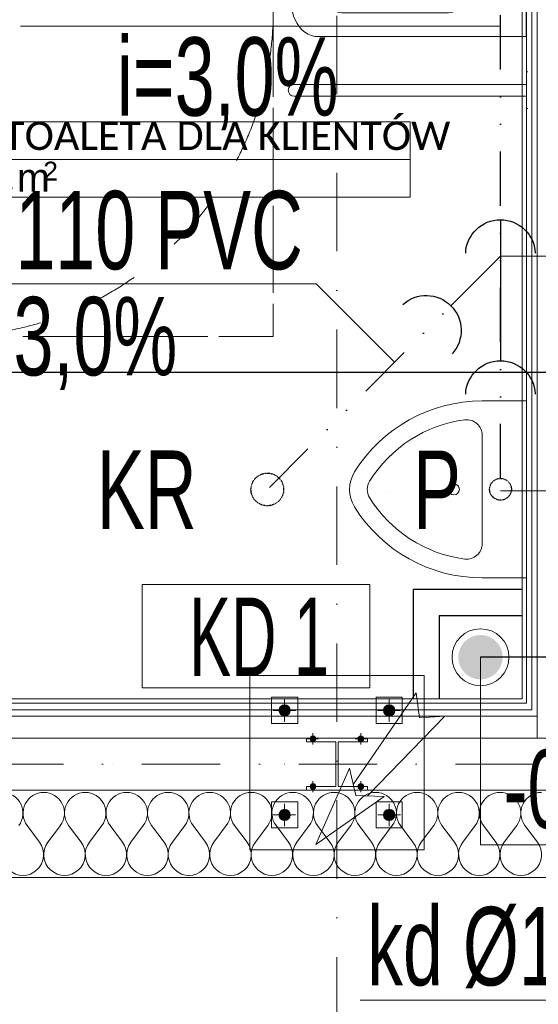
# Model space of a CAD drawing. Header units: centimetres. Extents: x -9388 to 91680, y -1419244 to 50347.
# Tile 6 of 183: x 8146 to 9336, y -711091 to -708832. Entities that reach past the tile are written whole.
import ezdxf
from ezdxf.enums import TextEntityAlignment as Align

# ---------------------------------------------------------------- set-up
doc = ezdxf.new("R2010")
doc.units = ezdxf.units.CM
for name, pattern in [('CENTER', [2, 1.25, -0.25, 0.25, -0.25]), ('DIVIDE2', [0.625, 0.25, -0.125, 0, -0.125, 0, -0.125]), ('Krawędzie ukryte dłuższe', [225, 200, -25]), ('Kropki i Kreski', [360, 180, -90, 0, -90]), ('PHANTOM', [2.5, 1.25, -0.25, 0.25, -0.25, 0.25, -0.25]), ('Przerywana', [240, 120, -120])]:
    doc.linetypes.add(name, pattern=pattern)
for name, color, linetype, lineweight in [('! pow os niepelnosprawnej_Nr_pióra__161', 7, 'Continuous', 5), ('! słupy stalowe_Nr_pióra__7', 7, 'Continuous', 13), ('Metryczki pomieszczeń ArchiCADa_Nr_pióra__6', 7, 'Continuous', 13), ('Osie_Nr_pióra__1', 7, 'Continuous', 13), ('Osie_Nr_pióra__4', 7, 'Continuous', 13), ('Q_ks_opis', 3, 'Continuous', 13), ('Q_ks_opis_pion', 3, 'Continuous', 13), ('Q_podkład', 8, 'Continuous', 9), ('Q_strzałki', 3, 'Continuous', 13), ('Q_w_opis_urządzenia', 83, 'Continuous', 13), ('Q_wys prowadzenia instalacji', 6, 'Continuous', 13), ('Strefy_Nr_pióra__101', 7, 'Continuous', 5), ('Wnętrze - umeblowanie_Nr_pióra__101', 7, 'Continuous', 5), ('Ściany wewnętrzne_Nr_pióra__1', 7, 'Continuous', 13), ('Ściany wewnętrzne_Nr_pióra__41', 7, 'Continuous', 15), ('Ściany zewnętrzne_Nr_pióra__1', 7, 'Continuous', 13), ('Ściany zewnętrzne_Nr_pióra__174', 7, 'Continuous', 5), ('Ściany zewnętrzne_Nr_pióra__41', 7, 'Continuous', 15)]:
    doc.layers.add(name, color=color, linetype=linetype, lineweight=lineweight)
for name, color, linetype in [('! Strefy Powierzchnie', 7, 'Continuous'), ('Osie', 7, 'Continuous'), ('Wnętrze - umeblowanie', 7, 'Continuous')]:
    doc.layers.add(name, color=color, linetype=linetype)
for name, color, linetype, lineweight, true_color in [('! słupy stalowe_Nr_pióra__232', 7, 'Continuous', 13, 0x24a2ff), ('Q_kd', 7, 'PHANTOM', 30, 0x01ff01), ('Q_kd_pion', 7, 'CENTER', 35, 0x34cc00), ('Q_ks', 7, 'DIVIDE2', 30, 0x997301)]:
    doc.layers.add(name, color=color, linetype=linetype, lineweight=lineweight, true_color=true_color)
doc.layers.add('Q_uwagi', color=7, linetype='Continuous', lineweight=30, true_color=0xff0101, plot=False)
doc.styles.add('ARIAL', font='ARIALN.TTF', dxfattribs={"width": 0.9, "height": 0.002})
doc.styles.add('Arial Narrow_____', font='ARIALN.TTF', dxfattribs={"width": 0.8})
doc.styles.add('GENERATED_STYLE_1', font='calibri.ttf')
doc.styles.add('GENERATED_STYLE_2', font='arial.ttf')
doc.styles.add('GENERATED_STYLE_3', font='calibri.ttf')
doc.styles.add('TT', font='ARIALN.TTF', dxfattribs={"height": 200})

# ---------------------------------------------------------------- blocks, each defined once
blk = doc.blocks.new('TOALETA DLA KLIENTÓW_04_2', base_point=(36920.6, -709603))
at = {"layer": 'Metryczki pomieszczeń ArchiCADa_Nr_pióra__6', "linetype": 'Continuous'}
for p, q in [((36377, -709491.4), (36394.4, -709406.5)), ((36394.4, -709406.5), (37481.6, -709629.8)), ((36359.5, -709576.2), (36377, -709491.4)), ((37464.2, -709714.7), (36377, -709491.4)), ((36377, -709491.4), (37464.2, -709714.7)), ((37446.8, -709799.6), (36359.5, -709576.2)), ((37481.6, -709629.8), (37464.2, -709714.7)), ((37464.2, -709714.7), (37446.8, -709799.6))]:
    blk.add_line(p, q, dxfattribs=at)
at = {"layer": 'Metryczki pomieszczeń ArchiCADa_Nr_pióra__6'}
for tag, height, style, p in [('ROOM_NAME', 65, 'GENERATED_STYLE_1', (36443.4, -709416.2)), ('listZoneProperty', 65, 'GENERATED_STYLE_2', (36425.9, -709508.7)), ('DUMMY_385', 65, 'GENERATED_STYLE_2', (36553.3, -709536.6)), ('DUMMY_386', 43.3, 'GENERATED_STYLE_2', (36638.2, -709549.9))]:
    blk.add_attdef(tag, text='', height=height, rotation=348.3916, dxfattribs=dict(at, style=style)).set_placement(p, align=Align.TOP_LEFT)
blk = doc.blocks.new('Umywalka 19')
at = {"layer": 'Wnętrze - umeblowanie_Nr_pióra__101', "color": 8, "linetype": 'Continuous'}
for p, q in [((-275, -477), (-275, -0.2)), ((-275, -0.2), (275, -0.2)), ((275, -0.2), (275, -477)), ((-29.9, -104.7), (-25.7, -115.7)), ((25.7, -115.7), (29.9, -104.7)), ((-165, -132.6), (165, -132.6)), ((-22.7, -121.5), (-22, -186)), ((-6, -168.5), (-6, -132.8)), ((6, -168.5), (6, -132.8)), ((22, -186), (22.7, -121.5)), ((-220, -179), (-220, -424)), ((-6, -168.5), (6, -168.5)), ((220, -424), (220, -179)), ((-22, -186), (-22, -233.5)), ((22, -233.5), (22, -186)), ((-22, -233.5), (22, -233.5)), ((-165, -470.4), (165, -470.4))]:
    blk.add_line(p, q, dxfattribs=at)
for centre, radius in [((0, -106), 27.5), ((0, -215), 15)]:
    blk.add_circle(centre, radius, dxfattribs=at)
for centre, radius, start, end in [((0, -93.3), 32, 339.1675, 200.8325), ((0, -102.6), 27.5, 356.3287, 183.6713), ((0, -106), 27.5, 200.8325, 214.3749), ((0, -106), 27.5, 325.6251, 339.1675)]:
    blk.add_arc(centre, radius, start, end, dxfattribs=at)
for centre, major_axis, start_param, end_param in [((-163.8, -180), (-56.2, 0), 4.733875, 6.2617), ((163.8, -180), (-56.2, 0), 3.163078, 4.690903), ((-163.8, -423), (-56.2, 0), 0.021486, 1.549311), ((163.8, -423), (-56.2, 0), 1.592282, 3.120107), ((-202, -477), (-73, 0), 0, 2.147669), ((0, -768.7), (-327.8, 0), 4.188401, 5.239837), ((202, -477), (-73, 0), 0.993924, 3.141593)]:
    blk.add_ellipse(centre, major_axis=major_axis, ratio=0.842831, start_param=start_param, end_param=end_param, dxfattribs=at)
blk = doc.blocks.new('Pisuar 19')
at = {"layer": 'Wnętrze - umeblowanie_Nr_pióra__101', "color": 8, "linetype": 'Continuous'}
for p, q in [((-203, -101.5), (-203, 0)), ((203, 0), (-203, 0)), ((203, -101.5), (203, 0)), ((-124.5, -101.5), (124.5, -101.5))]:
    blk.add_line(p, q, dxfattribs=at)
blk.add_circle((0, -166.5), 12.6, dxfattribs=at)
for centre, radius, start, end in [((142.1, -101.5), 345.1, 180, 238.1092), ((-124.5, -137), 35.5, 90, 187.0582), ((-142.1, -101.5), 345.1, 301.8908, 0), ((124.5, -137), 35.5, 352.9418, 90), ((142.1, -101.5), 304.5, 187.5275, 238.1092), ((-142.1, -101.5), 304.5, 301.8908, 352.4725), ((0, -329.9), 35.5, 238.1092, 301.8908), ((0, -329.9), 76.1, 238.1092, 301.8908)]:
    blk.add_arc(centre, radius, start, end, dxfattribs=at)
blk = doc.blocks.new('Standardowy znacznik siatki')
at = {"layer": 'Osie_Nr_pióra__4', "linetype": 'Kropki i Kreski'}
blk.add_line((1000, 0), (17990.8, 0), dxfattribs=at)
at = {"layer": 'Osie_Nr_pióra__1', "style": 'GENERATED_STYLE_3'}
for tag, p in [('AC_MarkerText_1_0', (-125, 4.9)), ('AC_MarkerText_1_1', (19115.8, 4.9))]:
    blk.add_attdef(tag, text='', height=100, rotation=360, dxfattribs=at).set_placement(p, align=Align.MIDDLE_CENTER)
blk = doc.blocks.new('Standardowy znacznik siatki_8')
at = {"layer": 'Osie_Nr_pióra__4', "linetype": 'Kropki i Kreski'}
blk.add_line((1000, 0), (12138.2, 0), dxfattribs=at)
at = {"layer": 'Osie_Nr_pióra__1', "style": 'GENERATED_STYLE_3'}
for tag, p in [('AC_MarkerText_1_0', (-125, 5.7)), ('AC_MarkerText_1_1', (13263.2, 5.7))]:
    blk.add_attdef(tag, text='', height=100, rotation=270, dxfattribs=at).set_placement(p, align=Align.MIDDLE_CENTER)
blk = doc.blocks.new('PAB.01_RZUT PRZYZIEMIA')
at = {"layer": '! słupy stalowe_Nr_pióra__7', "linetype": 'Continuous'}
for points in [[(38767, -710416.8, 1), (38741, -710416.8, 1)], [(38767, -710416.8, 1), (38741, -710416.8, 1)], [(39007, -710416.8, 1), (38981, -710416.8, 1)], [(39007, -710416.8, 1), (38981, -710416.8, 1)], [(38825.5, -710481.8, 1), (38812.5, -710481.8, 1)], [(38825.5, -710481.8, 1), (38812.5, -710481.8, 1)], [(38935.5, -710481.8, 1), (38922.5, -710481.8, 1)], [(38935.5, -710481.8, 1), (38922.5, -710481.8, 1)], [(38825.5, -710591.8, 1), (38812.5, -710591.8, 1)], [(38825.5, -710591.8, 1), (38812.5, -710591.8, 1)], [(38935.5, -710591.8, 1), (38922.5, -710591.8, 1)], [(38935.5, -710591.8, 1), (38922.5, -710591.8, 1)], [(38767, -710656.8, 1), (38741, -710656.8, 1)], [(38767, -710656.8, 1), (38741, -710656.8, 1)], [(39007, -710656.8, 1), (38981, -710656.8, 1)], [(39007, -710656.8, 1), (38981, -710656.8, 1)]]:
    blk.add_hatch(color=8, dxfattribs=at).paths.add_polyline_path(points)
at = {"layer": '! pow os niepelnosprawnej_Nr_pióra__161', "color": 8, "linetype": 'Krawędzie ukryte dłuższe', "flags": 128}
blk.add_lwpolyline([(37228, -708058.7), (38728, -708058.7), (38728, -709558.7), (37228, -709558.7)], close=True, dxfattribs=at)
at = {"layer": '! pow os niepelnosprawnej_Nr_pióra__161', "color": 8, "linetype": 'Przerywana'}
blk.add_circle((37978, -708808.7), 750, dxfattribs=at)
at = {"layer": '! Strefy Powierzchnie', "color": 8, "linetype": 'Continuous', "lineweight": 0, "flags": 128}
blk.add_lwpolyline([(37219, -707979.3), (37219, -710390.3), (39299, -710390.3), (39299, -707979.3)], close=True, dxfattribs=at)
at = {"layer": '! słupy stalowe_Nr_pióra__232', "color": 8, "linetype": 'Continuous'}
for p, q in [((38874, -709915.7), (38874.1, -709915.7)), ((38994, -709915.7), (38994.1, -709915.7)), ((38674, -710336.8), (38674.1, -710336.8)), ((39074, -710336.8), (38674, -710336.8)), ((38674, -710336.8), (38674, -710736.8)), ((39074, -710736.8), (39074, -710336.8)), ((38784, -710386.8), (38724, -710386.8)), ((38724, -710386.8), (38724, -710446.8)), ((38784, -710446.8), (38784, -710386.8)), ((39024, -710386.8), (38964, -710386.8)), ((38964, -710386.8), (38964, -710446.8)), ((39024, -710446.8), (39024, -710386.8)), ((38742.9, -710412), (38742, -710416.5)), ((38742.9, -710412.2), (38742, -710416.8)), ((38742, -710416.5), (38742, -710421.8)), ((38742, -710416.8), (38742.9, -710421.4)), ((38745.5, -710408.1), (38742.9, -710412)), ((38745.5, -710408.3), (38742.9, -710412.2)), ((38742.9, -710421.4), (38745.5, -710425.3)), ((38749.4, -710405.5), (38745.5, -710408.1)), ((38749.4, -710405.7), (38745.5, -710408.3)), ((38754, -710404.5), (38749.4, -710405.5)), ((38754, -710404.8), (38749.4, -710405.7)), ((38758.6, -710405.5), (38754, -710404.5)), ((38758.6, -710405.7), (38754, -710404.8)), ((38754, -710416.8), (38754.1, -710416.8)), ((38754, -710416.8), (38754.1, -710416.8)), ((38754, -710416.8), (38754.1, -710416.8)), ((38762.5, -710408.1), (38758.6, -710405.5)), ((38762.5, -710408.3), (38758.6, -710405.7)), ((38765.1, -710412), (38762.5, -710408.1)), ((38765.1, -710412.2), (38762.5, -710408.3)), ((38762.5, -710425.3), (38765.1, -710421.4)), ((38766, -710416.5), (38765.1, -710412)), ((38766, -710416.8), (38765.1, -710412.2)), ((38765.1, -710421.4), (38766, -710416.8)), ((38766, -710421.8), (38766, -710416.5)), ((38982.9, -710412), (38982, -710416.5)), ((38982.9, -710412.2), (38982, -710416.8)), ((38982, -710416.5), (38982, -710421.8)), ((38982, -710416.8), (38982.9, -710421.4)), ((38985.5, -710408.1), (38982.9, -710412)), ((38985.5, -710408.3), (38982.9, -710412.2)), ((38982.9, -710421.4), (38985.5, -710425.3)), ((38989.4, -710405.5), (38985.5, -710408.1)), ((38989.4, -710405.7), (38985.5, -710408.3)), ((38994, -710404.5), (38989.4, -710405.5)), ((38994, -710404.8), (38989.4, -710405.7)), ((38998.6, -710405.5), (38994, -710404.5)), ((38998.6, -710405.7), (38994, -710404.8)), ((38994, -710416.8), (38994.1, -710416.8)), ((38994, -710416.8), (38994.1, -710416.8)), ((38994, -710416.8), (38994.1, -710416.8)), ((39002.5, -710408.1), (38998.6, -710405.5)), ((39002.5, -710408.3), (38998.6, -710405.7)), ((39005.1, -710412), (39002.5, -710408.1)), ((39005.1, -710412.2), (39002.5, -710408.3)), ((39002.5, -710425.3), (39005.1, -710421.4)), ((39006, -710416.5), (39005.1, -710412)), ((39006, -710416.8), (39005.1, -710412.2)), ((39005.1, -710421.4), (39006, -710416.8)), ((39006, -710421.8), (39006, -710416.5)), ((38745.5, -710425.3), (38749.4, -710427.9)), ((38749.4, -710427.9), (38754, -710428.8)), ((38754, -710428.8), (38758.6, -710427.9)), ((38758.6, -710427.9), (38762.5, -710425.3)), ((38985.5, -710425.3), (38989.4, -710427.9)), ((38989.4, -710427.9), (38994, -710428.8)), ((38994, -710428.8), (38998.6, -710427.9)), ((38998.6, -710427.9), (39002.5, -710425.3)), ((38724, -710446.8), (38784, -710446.8)), ((38964, -710446.8), (39024, -710446.8)), ((38358, -710540.3), (38358, -710540.3)), ((38754, -710540.3), (38754.1, -710540.3)), ((38754, -710540.3), (38754.1, -710540.3)), ((38784, -710626.8), (38724, -710626.8)), ((38724, -710626.8), (38724, -710686.8)), ((38745.5, -710647.8), (38742.9, -710651.7)), ((38749.4, -710645.2), (38745.5, -710647.8)), ((38754, -710644.3), (38749.4, -710645.2)), ((38758.6, -710645.2), (38754, -710644.3)), ((38762.5, -710647.8), (38758.6, -710645.2)), ((38765.1, -710651.7), (38762.5, -710647.8)), ((38784, -710686.8), (38784, -710626.8)), ((39024, -710626.8), (38964, -710626.8)), ((38964, -710626.8), (38964, -710686.8)), ((38985.5, -710647.8), (38982.9, -710651.7)), ((38989.4, -710645.2), (38985.5, -710647.8)), ((38994, -710644.3), (38989.4, -710645.2)), ((38998.6, -710645.2), (38994, -710644.3)), ((39002.5, -710647.8), (38998.6, -710645.2)), ((39005.1, -710651.7), (39002.5, -710647.8)), ((39024, -710686.8), (39024, -710626.8)), ((38742.9, -710651.7), (38742, -710656.3)), ((38742, -710651.8), (38742, -710656.5)), ((38742, -710656.3), (38742.9, -710660.9)), ((38742, -710656.5), (38742.9, -710661.1)), ((38742.9, -710660.9), (38745.5, -710664.8)), ((38742.9, -710661.1), (38745.5, -710665)), ((38745.5, -710664.8), (38749.4, -710667.4)), ((38745.5, -710665), (38749.4, -710667.6)), ((38749.4, -710667.4), (38754, -710668.3)), ((38749.4, -710667.6), (38754, -710668.5)), ((38754, -710656.3), (38754.1, -710656.3)), ((38754, -710668.3), (38758.6, -710667.4)), ((38754, -710668.5), (38758.6, -710667.6)), ((38758.6, -710667.4), (38762.5, -710664.8)), ((38758.6, -710667.6), (38762.5, -710665)), ((38762.5, -710664.8), (38765.1, -710660.9)), ((38762.5, -710665), (38765.1, -710661.1)), ((38766, -710656.3), (38765.1, -710651.7)), ((38765.1, -710660.9), (38766, -710656.3)), ((38766, -710656.3), (38765.1, -710660.9)), ((38765.1, -710661.1), (38766, -710656.5)), ((38766, -710656.5), (38766, -710651.8)), ((38982.9, -710651.7), (38982, -710656.3)), ((38982, -710651.8), (38982, -710656.5)), ((38982, -710656.3), (38982.9, -710660.9)), ((38982, -710656.5), (38982.9, -710661.1)), ((38982.9, -710660.9), (38985.5, -710664.8)), ((38982.9, -710661.1), (38985.5, -710665)), ((38985.5, -710664.8), (38989.4, -710667.4)), ((38985.5, -710665), (38989.4, -710667.6)), ((38989.4, -710667.4), (38994, -710668.3)), ((38989.4, -710667.6), (38994, -710668.5)), ((38994, -710656.8), (38994.1, -710656.8)), ((38994, -710668.3), (38998.6, -710667.4)), ((38994, -710668.5), (38998.6, -710667.6)), ((38998.6, -710667.4), (39002.5, -710664.8)), ((38998.6, -710667.6), (39002.5, -710665)), ((39002.5, -710664.8), (39005.1, -710660.9)), ((39002.5, -710665), (39005.1, -710661.1)), ((39006, -710656.3), (39005.1, -710651.7)), ((39006, -710656.3), (39005.1, -710660.9)), ((39005.1, -710660.9), (39006, -710656.3)), ((39005.1, -710661.1), (39006, -710656.5)), ((39006, -710656.5), (39006, -710651.8)), ((38724, -710686.8), (38784, -710686.8)), ((38964, -710686.8), (39024, -710686.8)), ((38674, -710736.8), (38674.1, -710736.8)), ((38674, -710736.8), (38674.1, -710736.8)), ((38674, -710736.8), (38674.1, -710736.8)), ((38674, -710736.8), (39074, -710736.8)), ((39074, -710736.8), (39074.1, -710736.8)), ((39074, -710736.8), (39074.1, -710736.8))]:
    blk.add_line(p, q, dxfattribs=at)
at = {"layer": '! słupy stalowe_Nr_pióra__232', "color": 8, "linetype": 'CENTER'}
for p, q in [((38754, -710442.8), (38754, -710390.8)), ((38994, -710442.8), (38994, -710390.8)), ((38728, -710416.8), (38780, -710416.8)), ((38968, -710416.8), (39020, -710416.8)), ((38806, -710481.8), (38832, -710481.8)), ((38819, -710494.8), (38819, -710468.8)), ((38916, -710481.8), (38942, -710481.8)), ((38929, -710494.8), (38929, -710468.8)), ((38819, -710604.8), (38819, -710578.8)), ((38929, -710604.8), (38929, -710578.8)), ((38806, -710591.8), (38832, -710591.8)), ((38916, -710591.8), (38942, -710591.8)), ((38754, -710682.8), (38754, -710630.8)), ((38994, -710682.8), (38994, -710630.8)), ((38728, -710656.8), (38780, -710656.8)), ((38968, -710656.8), (39020, -710656.8))]:
    blk.add_line(p, q, dxfattribs=at)
at = {"layer": '! słupy stalowe_Nr_pióra__232', "color": 8, "linetype": 'Continuous', "flags": 128}
blk.add_lwpolyline([(38944, -710600.3), (38804, -710600.3), (38804, -710591.8), (38871.2, -710591.8), (38871.2, -710488.8), (38804, -710488.8), (38804, -710480.3), (38944, -710480.3), (38944, -710488.8), (38876.7, -710488.8), (38876.7, -710591.8), (38944, -710591.8)], close=True, dxfattribs=at)
at = {"layer": '! słupy stalowe_Nr_pióra__232', "color": 8, "linetype": 'Continuous'}
for centre, radius in [((38754, -710416.8), 13), ((38994, -710416.8), 13), ((38819, -710481.8), 6.5), ((38929, -710481.8), 6.5), ((38819, -710591.8), 6.5), ((38929, -710591.8), 6.5), ((38754, -710656.8), 13), ((38994, -710656.8), 13)]:
    blk.add_circle(centre, radius, dxfattribs=at)
at = {"layer": 'Strefy_Nr_pióra__101', "color": 8, "linetype": 'Continuous'}
for p, q in [((39309, -708951.4), (39309, -709035.9)), ((39309, -708951.4), (39312.4, -708951.4)), ((39309, -708980.1), (38775.7, -708980.1)), ((39309, -709007.2), (38775.7, -709007.2)), ((39309, -709035.9), (39312.4, -709035.9))]:
    blk.add_line(p, q, dxfattribs=at)
blk.add_arc((38775.7, -708993.7), 13.5, 90, 270, dxfattribs=at)
at = {"layer": 'Ściany wewnętrzne_Nr_pióra__1', "color": 8, "linetype": 'Continuous'}
blk.add_line((39321.5, -707969.3), (39321.5, -710400.3), dxfattribs=at)
at = {"layer": 'Ściany wewnętrzne_Nr_pióra__1', "color": 8, "linetype": 'Continuous', "flags": 128}
blk.add_lwpolyline([(39309, -707969.3), (39309, -710400.3)], dxfattribs=at)
at = {"layer": 'Ściany wewnętrzne_Nr_pióra__41', "color": 8, "linetype": 'Continuous'}
blk.add_line((39334, -707969.3), (39334, -710400.3), dxfattribs=at)
at = {"layer": 'Ściany zewnętrzne_Nr_pióra__1', "color": 8, "linetype": 'Continuous'}
blk.add_line((39321.5, -710400.3), (39321.5, -710415.3), dxfattribs=at)
at = {"layer": 'Ściany zewnętrzne_Nr_pióra__1', "color": 8, "linetype": 'Continuous', "flags": 128}
blk.add_lwpolyline([(39309, -710400.3), (37209, -710400.3)], dxfattribs=at)
at = {"layer": 'Ściany zewnętrzne_Nr_pióra__174', "color": 8, "linetype": 'Continuous'}
for p, q in [((38191.4, -710719.3), (38162.9, -710681.2)), ((38210.5, -710719.3), (38239, -710681.2)), ((38286.7, -710719.3), (38258.1, -710681.2)), ((38305.7, -710719.3), (38334.3, -710681.2)), ((38381.9, -710719.3), (38353.3, -710681.2)), ((38400.9, -710719.3), (38429.5, -710681.2)), ((38477.1, -710719.3), (38448.6, -710681.2)), ((38496.2, -710719.3), (38524.8, -710681.2)), ((38572.4, -710719.3), (38543.8, -710681.2)), ((38591.4, -710719.3), (38620, -710681.2)), ((38667.6, -710719.3), (38639, -710681.2)), ((38686.7, -710719.3), (38715.2, -710681.2)), ((38762.9, -710719.3), (38734.3, -710681.2)), ((38781.9, -710719.3), (38810.5, -710681.2)), ((38858.1, -710719.3), (38829.5, -710681.2)), ((38877.1, -710719.3), (38905.7, -710681.2)), ((38953.3, -710719.3), (38924.8, -710681.2)), ((38972.4, -710719.3), (39000.9, -710681.2)), ((39048.6, -710719.3), (39020, -710681.2)), ((39067.6, -710719.3), (39096.2, -710681.2)), ((39143.8, -710719.3), (39115.2, -710681.2)), ((39162.9, -710719.3), (39191.4, -710681.2)), ((39239, -710719.3), (39210.5, -710681.2)), ((39258.1, -710719.3), (39286.7, -710681.2)), ((39334.3, -710719.3), (39305.7, -710681.2))]:
    blk.add_line(p, q, dxfattribs=at)
for centre, start, end in [((38105.7, -710652.7), 323.1301, 90), ((38200.9, -710652.7), 90, 216.8699), ((38200.9, -710652.7), 323.1301, 90), ((38296.2, -710652.7), 90, 216.8699), ((38296.2, -710652.7), 323.1301, 90), ((38391.4, -710652.7), 90, 216.8699), ((38391.4, -710652.7), 323.1301, 90), ((38486.7, -710652.7), 90, 216.8699), ((38486.7, -710652.7), 323.1301, 90), ((38581.9, -710652.7), 90, 216.8699), ((38581.9, -710652.7), 323.1301, 90), ((38677.1, -710652.7), 90, 216.8699), ((38677.1, -710652.7), 323.1301, 90), ((38772.4, -710652.7), 90, 216.8699), ((38772.4, -710652.7), 323.1301, 90), ((38867.6, -710652.7), 90, 216.8699), ((38867.6, -710652.7), 323.1301, 90), ((38962.9, -710652.7), 90, 216.8699), ((38962.9, -710652.7), 323.1301, 90), ((39058.1, -710652.7), 90, 216.8699), ((39058.1, -710652.7), 323.1301, 90), ((39153.3, -710652.7), 90, 216.8699), ((39153.3, -710652.7), 323.1301, 90), ((39248.6, -710652.7), 90, 216.8699), ((39248.6, -710652.7), 323.1301, 90), ((39343.8, -710652.7), 90, 216.8699), ((38153.3, -710747.9), 143.1301, 36.8699), ((38248.6, -710747.9), 143.1301, 36.8699), ((38343.8, -710747.9), 143.1301, 36.8699), ((38439, -710747.9), 143.1301, 36.8699), ((38534.3, -710747.9), 143.1301, 36.8699), ((38629.5, -710747.9), 143.1301, 36.8699), ((38724.8, -710747.9), 143.1301, 36.8699), ((38820, -710747.9), 143.1301, 36.8699), ((38915.2, -710747.9), 143.1301, 36.8699), ((39010.5, -710747.9), 143.1301, 36.8699), ((39105.7, -710747.9), 143.1301, 36.8699), ((39200.9, -710747.9), 143.1301, 36.8699), ((39296.2, -710747.9), 143.1301, 36.8699)]:
    blk.add_arc(centre, 47.6, start, end, dxfattribs=at)
at = {"layer": 'Ściany zewnętrzne_Nr_pióra__41', "color": 8, "linetype": 'Continuous'}
for p, q in [((39334, -710400.3), (39334, -710415.3)), ((39321.5, -710415.3), (37196.5, -710415.3)), ((39334, -710415.3), (39334, -710430.3)), ((39334, -710430.3), (37184, -710430.3)), ((39334, -710430.3), (39334, -710480.3)), ((39334, -710480.3), (37184, -710480.3)), ((37184, -710600.3), (38804, -710600.3)), ((38944, -710600.3), (39334, -710600.3)), ((39334, -710600.3), (39484, -710600.3))]:
    blk.add_line(p, q, dxfattribs=at)
at = {"layer": 'Ściany zewnętrzne_Nr_pióra__41', "color": 8, "linetype": 'Continuous', "flags": 128}
blk.add_lwpolyline([(35309, -710800.3), (39979, -710800.3)], dxfattribs=at)
at = {"layer": '! Strefy Powierzchnie', "color": 8, "linetype": 'Continuous'}
ref = blk.add_blockref('TOALETA DLA KLIENTÓW_04_2', (38487.1, -709152.7), dxfattribs=dict(at, rotation=11.60840108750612))
ref.add_attrib('ROOM_NAME', '04 TOALETA DLA KLIENTÓW', dxfattribs={"layer": 'Metryczki pomieszczeń ArchiCADa_Nr_pióra__6', "color": 7, "height": 65, "rotation": 360, "style": 'GENERATED_STYLE_1'}).set_placement((37982.1, -709065.7), align=Align.TOP_LEFT)
ref.add_attrib('listZoneProperty', 'P:5', dxfattribs={"layer": 'Metryczki pomieszczeń ArchiCADa_Nr_pióra__6', "color": 7, "height": 65, "rotation": 360, "style": 'GENERATED_STYLE_2'}).set_placement((37983.6, -709159.9), align=Align.TOP_LEFT)
ref.add_attrib('DUMMY_385', ' m', dxfattribs={"layer": 'Metryczki pomieszczeń ArchiCADa_Nr_pióra__6', "color": 7, "height": 65, "rotation": 360, "style": 'GENERATED_STYLE_2'}).set_placement((38114, -709161.6), align=Align.TOP_LEFT)
ref.add_attrib('DUMMY_386', '2', dxfattribs={"layer": 'Metryczki pomieszczeń ArchiCADa_Nr_pióra__6', "color": 7, "height": 43.3, "rotation": 360, "style": 'GENERATED_STYLE_2'}).set_placement((38199.8, -709157.5), align=Align.TOP_LEFT)
at = {"layer": 'Osie', "color": 8, "linetype": 'Continuous', "zscale": 1000}
for name, p, rotation in [('Standardowy znacznik siatki_8', (38874, -712523.4), 89.99999713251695), ('Standardowy znacznik siatki', (30584.3, -710540.3), 359.999997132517)]:
    blk.add_blockref(name, p, dxfattribs=dict(at, rotation=rotation))
at = {"layer": 'Wnętrze - umeblowanie', "color": 8, "linetype": 'Continuous', "lineweight": 5, "zscale": 1000}
for name, p, rotation in [('Umywalka 19', (39309, -708595.6), 269.9999971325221), ('Pisuar 19', (39309, -709909.8), 269.9999971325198)]:
    blk.add_blockref(name, p, dxfattribs=dict(at, rotation=rotation))
blk = doc.blocks.new('A$C03172C92')
at = {"layer": 'Q_kd_pion', "linetype": 'Continuous', "lineweight": 13}
blk.add_hatch(color=256, dxfattribs=at).paths.add_polyline_path([(-62.4, 0, -1), (62.4, 0, -1)], flags=0)
blk.add_circle((0, 0), 80, dxfattribs=at)
blk = doc.blocks.new('A$C55A47F51')
at = {"layer": 'Q_ks', "linetype": 'ByBlock', "lineweight": 30}
for p, q in [((-83.6, 0), (240, 0)), ((0, 0), (113.7, -113.7))]:
    blk.add_line(p, q, dxfattribs=at)
at = {"layer": 'Q_ks', "linetype": 'ByBlock', "lineweight": 30, "extrusion": (0, 0, -1)}
for centre, start, end in [((3.6, 0), 272.5915, 87.4086), ((-320, 0), 272.5915, 87.4086), ((-170.3, -170.3), 317.5915, 132.4086)]:
    blk.add_arc(centre, 80, start, end, dxfattribs=at)
blk = doc.blocks.new('*U457')
at = {"layer": 'Q_strzałki'}
for p, q in [((0.001006, 0.002669), (0.003962, 0.004863)), ((0.002566, 0.001456), (0.003962, 0.004863)), ((-0.001585, -0.000942), (0.001744, 0.002665)), ((0.001006, 0.002669), (0.002252, 0.002663)), ((0.002566, 0.001456), (0.002252, 0.002663)), ((-0.000293, -0.001945), (0.00238, 0.002171)), ((-0.001585, -0.000942), (-0.000473, -0.000843)), ((-0.000293, -0.001945), (-0.000473, -0.000843))]:
    blk.add_line(p, q, dxfattribs=at)

msp = doc.modelspace()

# ---------------------------------------------------------------- block references
at = {"layer": 'Q_podkład'}
msp.add_blockref('PAB.01_RZUT PRZYZIEMIA', (-30000, 0), dxfattribs=at)

# ---------------------------------------------------------------- next in the draw order: linework, layer by layer
for points in [[(9299, -710139.6), (9049, -710139.6), (9049, -710390.3)], [(9299, -710199.6), (9109, -710199.6), (9109, -710390.3)]]:
    msp.add_lwpolyline(points)
at = {"layer": 'Q_kd', "ltscale": 300}
msp.add_line((10279.3, -710295, 0), (9203.6, -710294.9), dxfattribs=at)
at = {"layer": 'Q_ks', "ltscale": 500}
for p, q in [((9249.5, -709884.4), (9249.5, -708620.6)), ((9249.5, -709374.4), (8714.2, -709909.8))]:
    msp.add_line(p, q, dxfattribs=at)
at = {"layer": 'Q_ks', "ltscale": 3}
for centre, radius in [((8714.2, -709909.8), 37.5), ((9249.5, -709909.4), 25)]:
    msp.add_circle(centre, radius, dxfattribs=at)
at = {"layer": 'Q_ks_opis'}
for p, q in [((8147.5, -708846.7), (9248.4, -708846.6)), ((7760.6, -709438.2), (8826.3, -709438.2)), ((9006, -709617.9), (8826.3, -709438.2)), ((9249.5, -709640.3), (10350.4, -709640.3)), ((8927.4, -711081.7, 0), (9995, -711081.6, 0))]:
    msp.add_line(p, q, dxfattribs=at)
at = {"layer": 'Q_ks_opis_pion', "ltscale": 10}
msp.add_3dface([(8426.8, -710127.9), (8949.3, -710127.9), (8949.3, -710365.4), (8426.8, -710365.4)], dxfattribs=at)
at = {"layer": 'Q_uwagi'}
msp.add_lwpolyline([(7974, -709640.3), (9774, -709640.3), (9774, -711440.3), (7974, -711440.3)], close=True, dxfattribs=at)
at = {"layer": 'Q_wys prowadzenia instalacji', "ltscale": 10}
for p, q in [((9549.5, -709374.4), (9249.5, -709374.4)), ((9549.5, -709913), (9249.5, -709913)), ((9203.6, -710294.9), (9203.6, -710617.7))]:
    msp.add_line(p, q, dxfattribs=at)
at = {"layer": 'Q_wys prowadzenia instalacji'}
msp.add_3dface([(9823.6, -710725.3), (9203.6, -710725.3), (9203.6, -710480.3), (9823.6, -710480.3)], dxfattribs=at)

# ---------------------------------------------------------------- next in the draw order: block references
at = {"layer": 'Q_kd_pion', "lineweight": 13, "xscale": 0.8170000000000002, "yscale": -0.8170000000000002, "zscale": 0.8170000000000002, "rotation": 179.9999999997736}
msp.add_blockref('A$C03172C92', (9203.6, -710294.9), dxfattribs=at)
at = {"layer": 'Q_ks', "linetype": 'ByBlock', "ltscale": 0.05, "rotation": 269.9999757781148}
msp.add_blockref('A$C55A47F51', (9249.5, -709374.4), dxfattribs=at)
at = {"layer": 'Q_strzałki', "ltscale": 0.1, "extrusion": (-0.000276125, 0.000169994, 1), "xscale": -51988.6095803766, "yscale": 51988.60958037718, "zscale": 50000.00000000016, "rotation": 102.8341638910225}
msp.add_blockref('*U457', (9026.6, -710467.6, -123.3), dxfattribs=at)

# ---------------------------------------------------------------- next in the draw order: texts
at = {"layer": 'Q_ks_opis', "style": 'Arial Narrow_____', "width": 0.8}
for s, p in [('i=3,0%%%', (8368.6, -709052.1)), ('ks Ø110 PVC', (7796.6, -709404.6)), ('i=3,0%%%', (7998.5, -709648)), ('kd Ø110 PVC', (8943.2, -711048, 0))]:
    msp.add_text(s, height=180, dxfattribs=at).set_placement(p)
at = {"layer": 'Q_ks_opis_pion', "style": 'ARIAL', "width": 0.7}
msp.add_text('KD 1', height=180, dxfattribs=at).set_placement((8695.2, -710247.9), align=Align.MIDDLE_CENTER)
at = {"layer": 'Q_w_opis_urządzenia', "style": 'Arial Narrow_____', "width": 0.8}
for s, p in [('KR', (8437.4, -709910.4)), ('P', (9103.8, -709910.6))]:
    msp.add_text(s, height=180, dxfattribs=at).set_placement(p, align=Align.MIDDLE_CENTER)
at = {"layer": 'Q_wys prowadzenia instalacji', "style": 'TT', "width": 0.8}
msp.add_text('-0,72m', height=180, dxfattribs=at).set_placement((9513.2, -710597, 6.4), align=Align.MIDDLE_CENTER)

doc.saveas('drawing.dxf')
